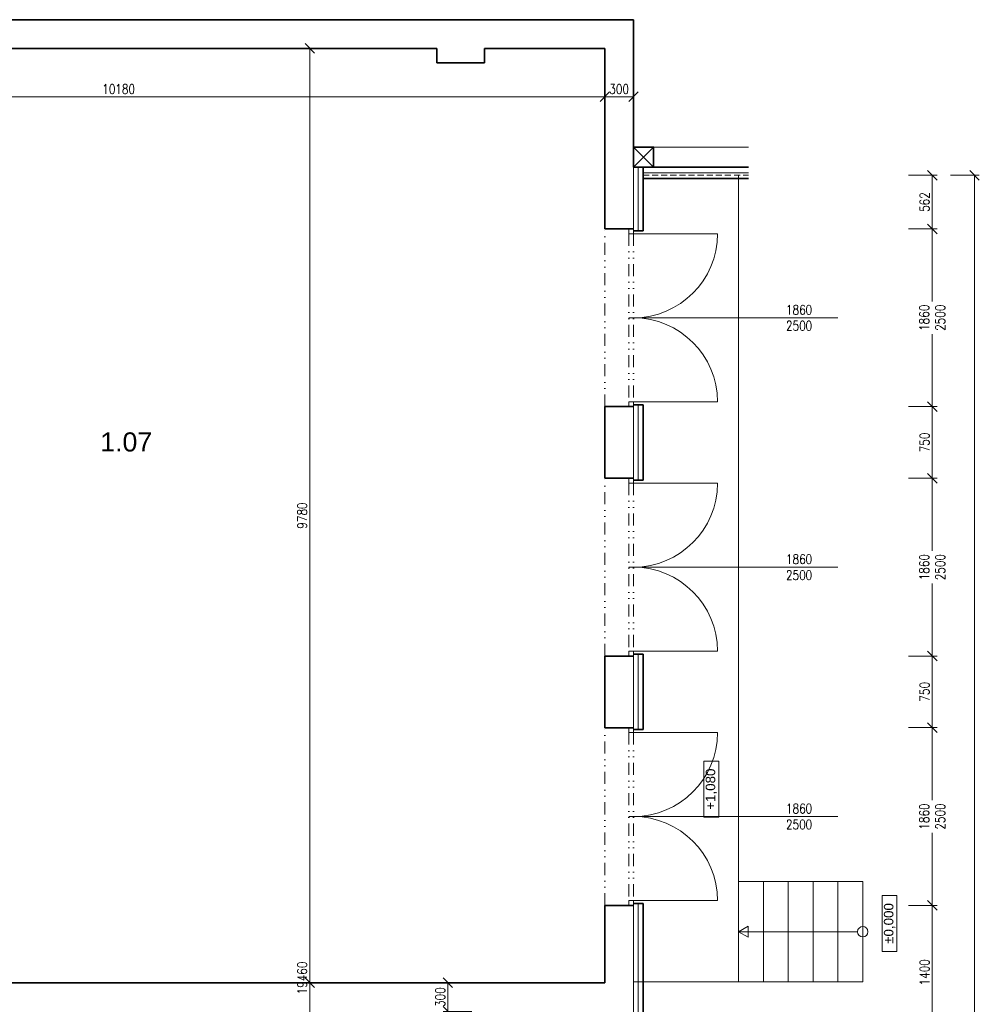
# Model space of a CAD drawing. Header units: millimetres. Extents: x -485339 to 286898, y -1189934 to 1602269.
# Tile 54 of 230: x -66150 to -56105, y -1088577 to -1078272. Entities that reach past the tile are written whole.
import ezdxf

# ---------------------------------------------------------------- set-up
doc = ezdxf.new("R2010")
doc.units = ezdxf.units.MM
doc.header["$LTSCALE"] = 10
doc.linetypes.add('DĚLICÍ2', pattern=[15.875, 6.35, -3.175, 0, -3.175, 0, -3.175])
doc.linetypes.add('ČÁRKOVANÁ2', pattern=[9.525, 6.35, -3.175])
doc.layers.get('Defpoints').update_dxf_attribs({"lineweight": 0})
for name, color, linetype, lineweight in [('N_dveře', 10, 'Continuous', 18), ('N_popis_otvory', 10, 'Continuous', 18), ('N_čáry_obrys', 10, 'Continuous', 35), ('N_čáry_obv.plášt', 212, 'Continuous', 18), ('N_čáry_obv.plášt_obrys', 212, 'Continuous', 35), ('St__otvory_dveře', 40, 'Continuous', 18), ('St_kóty', 132, 'Continuous', 18), ('St_plocha_místnosti', 250, 'Continuous', 18), ('St_sloupy_opláštění_půdorys', 25, 'Continuous', 35), ('St_čáry_nad', 250, 'DĚLICÍ2', 18), ('St_čáry_obrys', 5, 'Continuous', 35), ('St_čáry_plné', 250, 'Continuous', 18), ('St_čáry_pod', 250, 'ČÁRKOVANÁ2', 18)]:
    doc.layers.add(name, color=color, linetype=linetype, lineweight=lineweight)
doc.styles.add('1_50', font='arial.ttf', dxfattribs={"height": 100})
doc.styles.add('Andy', font='arial.ttf')
doc.styles.get("Standard").update_dxf_attribs({"font": 'simplex.shx', "width": 0.8})
doc.linetypes.add('IZOLACE', pattern='A,0.0001,-0.1,[134,ltypeshp.shx,S=0.1,R=0,X=-0.1,Y=0],-0.2,[134,ltypeshp.shx,S=0.1,R=180,X=0.1,Y=0],-0.1', length=0.4001)
doc.linetypes.add('ZIGZAG', pattern='A,0.00254,-5.08,[131,ltypeshp.shx,S=5.08,R=0,X=-5.08,Y=0],-10.16,[131,ltypeshp.shx,S=5.08,R=180,X=5.08,Y=0],-5.08', length=20.32254)
doc.dimstyles.new('stavebníM50 vnitřní', dxfattribs={"dimtxt": 100, "dimasz": 100, "dimexe": 50, "dimexo": 100, "dimgap": 30, "dimtad": 1, "dimdec": 0, "dimtxsty": 'Standard', "dimblk": 'OBLIQUE', "dimcen": 2.5, "dimclrd": 256, "dimclre": 256, "dimclrt": 256, "dimadec": 0, "dimazin": 0, "dimtfac": 1, "dimtdec": 0, "dimtmove": 2, "dimatfit": 2, "dimldrblk": 'OBLIQUE', "dimfxl": 250, "dimfxlon": 1, "dimlwd": -1, "dimlwe": -1, "dimarcsym": 0})

# ---------------------------------------------------------------- blocks, each defined once
blk = doc.blocks.new('G$C2AB4A250')
at = {"layer": 'St__otvory_dveře', "color": 0, "ltscale": 2}
for points in [[(0, 0), (50, 0), (50, 50), (0, 50)], [(1810, 0), (1860, 0), (1860, 50), (1810, 50)]]:
    blk.add_lwpolyline(points, close=True, dxfattribs=at)
at = {"layer": 'St__otvory_dveře', "color": 0, "linetype": 'DĚLICÍ2', "ltscale": 2}
for points in [[(1810, 50), (50, 50)], [(1810, 0), (50, 0)]]:
    blk.add_lwpolyline(points, dxfattribs=at)
at = {"layer": 'St__otvory_dveře', "color": 0, "ltscale": 2}
for points in [[(50, 0), (50, -880)], [(1810, 0), (1810, -880)]]:
    blk.add_lwpolyline(points, dxfattribs=at)
for centre, start, end in [((50, 0), 270, 0), ((1810, 0), 180, 270)]:
    blk.add_arc(centre, 880, start, end, dxfattribs=at)
blk = doc.blocks.new('_OBLIQUE')
at = {"color": 0, "linetype": 'ByBlock'}
blk.add_line((-0.5, -0.5), (0.5, 0.5), dxfattribs=at)
blk = doc.blocks.new('*D6338')
at = {"layer": 'Defpoints', "color": 0}
for p in [(-70205, -1078572), (-60025, -1078572), (-60025, -1079078)]:
    blk.add_point(p, dxfattribs=at)
at = {"layer": 'St_kóty'}
for p, q in [((-70205, -1078828), (-70205, -1079128)), ((-60025, -1078828), (-60025, -1079128)), ((-70205, -1079078), (-60025, -1079078))]:
    blk.add_line(p, q, dxfattribs=at)
at = {"layer": 'St_kóty', "linetype": 'ByBlock', "xscale": 100, "yscale": 100, "zscale": 100, "rotation": 180}
blk.add_blockref('_OBLIQUE', (-70205, -1079078), dxfattribs=at)
at = {"layer": 'St_kóty', "linetype": 'ByBlock', "xscale": 100, "yscale": 100, "zscale": 100}
blk.add_blockref('_OBLIQUE', (-60025, -1079078), dxfattribs=at)
at = {"layer": 'St_kóty', "insert": (-65115, -1078998), "char_height": 100, "attachment_point": 5}
blk.add_mtext('10180', dxfattribs=at)
blk = doc.blocks.new('*D6339')
at = {"layer": 'Defpoints', "color": 0}
for p in [(-59725, -1078272), (-60025, -1078572), (-59725, -1079078)]:
    blk.add_point(p, dxfattribs=at)
at = {"layer": 'St_kóty'}
for p, q in [((-60025, -1078828), (-60025, -1079128)), ((-59725, -1078828), (-59725, -1079128)), ((-60025, -1079078), (-59725, -1079078))]:
    blk.add_line(p, q, dxfattribs=at)
at = {"layer": 'St_kóty', "linetype": 'ByBlock', "xscale": 100, "yscale": 100, "zscale": 100, "rotation": 180}
blk.add_blockref('_OBLIQUE', (-60025, -1079078), dxfattribs=at)
at = {"layer": 'St_kóty', "linetype": 'ByBlock', "xscale": 100, "yscale": 100, "zscale": 100}
blk.add_blockref('_OBLIQUE', (-59725, -1079078), dxfattribs=at)
at = {"layer": 'St_kóty', "insert": (-59875, -1078998), "char_height": 100, "attachment_point": 5}
blk.add_mtext('300', dxfattribs=at)
blk = doc.blocks.new('G$C0F2906C7')
at = {"layer": 'St_sloupy_opláštění_půdorys', "ltscale": 2}
blk.add_lwpolyline([(-105, -105), (105, -105), (105, 105), (-105, 105)], close=True, dxfattribs=at)
for points in [[(-105, 105), (105, -105)], [(105, 105), (-105, -105)]]:
    blk.add_lwpolyline(points, dxfattribs=at)
blk = doc.blocks.new('*D6856')
at = {"layer": 'Defpoints', "color": 0}
for p in [(-58848, -1087542), (-56597, -1087542), (-58798, -1088942)]:
    blk.add_point(p, dxfattribs=at)
at = {"layer": 'St_kóty'}
for p, q in [((-56847, -1087542), (-56547, -1087542)), ((-56597, -1088942), (-56597, -1087542)), ((-56847, -1088942), (-56547, -1088942))]:
    blk.add_line(p, q, dxfattribs=at)
at = {"layer": 'St_kóty', "linetype": 'ByBlock', "xscale": 100, "yscale": 100, "zscale": 100}
for p, rotation in [((-56597, -1087542), 90), ((-56597, -1088942), 270)]:
    blk.add_blockref('_OBLIQUE', p, dxfattribs=dict(at, rotation=rotation))
at = {"layer": 'St_kóty', "insert": (-56677, -1088242), "char_height": 100, "attachment_point": 5, "rotation": 90}
blk.add_mtext('1400', dxfattribs=at)
blk = doc.blocks.new('*D6857')
at = {"layer": 'Defpoints', "color": 0}
for p in [(-58848, -1085682), (-56597, -1085682), (-58848, -1087542)]:
    blk.add_point(p, dxfattribs=at)
at = {"layer": 'St_kóty'}
for p, q in [((-56847, -1085682), (-56547, -1085682)), ((-56597, -1085682), (-56597, -1086441)), ((-56597, -1087542), (-56597, -1086783)), ((-56847, -1087542), (-56547, -1087542))]:
    blk.add_line(p, q, dxfattribs=at)
at = {"layer": 'St_kóty', "linetype": 'ByBlock', "xscale": 100, "yscale": 100, "zscale": 100}
for p, rotation in [((-56597, -1085682), 90), ((-56597, -1087542), 270)]:
    blk.add_blockref('_OBLIQUE', p, dxfattribs=dict(at, rotation=rotation))
at = {"layer": 'St_kóty', "insert": (-56597, -1086612), "char_height": 100, "attachment_point": 5, "rotation": 90}
blk.add_mtext('1860\\P2500', dxfattribs=at)
blk = doc.blocks.new('*D6858')
at = {"layer": 'Defpoints', "color": 0}
for p in [(-58848, -1084932), (-56597, -1084932), (-58848, -1085682)]:
    blk.add_point(p, dxfattribs=at)
at = {"layer": 'St_kóty'}
for p, q in [((-56847, -1084932), (-56547, -1084932)), ((-56597, -1085682), (-56597, -1084932)), ((-56847, -1085682), (-56547, -1085682))]:
    blk.add_line(p, q, dxfattribs=at)
at = {"layer": 'St_kóty', "linetype": 'ByBlock', "xscale": 100, "yscale": 100, "zscale": 100}
for p, rotation in [((-56597, -1084932), 90), ((-56597, -1085682), 270)]:
    blk.add_blockref('_OBLIQUE', p, dxfattribs=dict(at, rotation=rotation))
at = {"layer": 'St_kóty', "insert": (-56677, -1085307), "char_height": 100, "attachment_point": 5, "rotation": 90}
blk.add_mtext('750', dxfattribs=at)
blk = doc.blocks.new('*D6859')
at = {"layer": 'Defpoints', "color": 0}
for p in [(-58848, -1083072), (-56597, -1083072), (-58848, -1084932)]:
    blk.add_point(p, dxfattribs=at)
at = {"layer": 'St_kóty'}
for p, q in [((-56847, -1083072), (-56547, -1083072)), ((-56597, -1083072), (-56597, -1083831)), ((-56597, -1084932), (-56597, -1084173)), ((-56847, -1084932), (-56547, -1084932))]:
    blk.add_line(p, q, dxfattribs=at)
at = {"layer": 'St_kóty', "linetype": 'ByBlock', "xscale": 100, "yscale": 100, "zscale": 100}
for p, rotation in [((-56597, -1083072), 90), ((-56597, -1084932), 270)]:
    blk.add_blockref('_OBLIQUE', p, dxfattribs=dict(at, rotation=rotation))
at = {"layer": 'St_kóty', "insert": (-56597, -1084002), "char_height": 100, "attachment_point": 5, "rotation": 90}
blk.add_mtext('1860\\P2500', dxfattribs=at)
blk = doc.blocks.new('*D6860')
at = {"layer": 'Defpoints', "color": 0}
for p in [(-58848, -1082322), (-56597, -1082322), (-58848, -1083072)]:
    blk.add_point(p, dxfattribs=at)
at = {"layer": 'St_kóty'}
for p, q in [((-56847, -1082322), (-56547, -1082322)), ((-56597, -1083072), (-56597, -1082322)), ((-56847, -1083072), (-56547, -1083072))]:
    blk.add_line(p, q, dxfattribs=at)
at = {"layer": 'St_kóty', "linetype": 'ByBlock', "xscale": 100, "yscale": 100, "zscale": 100}
for p, rotation in [((-56597, -1082322), 90), ((-56597, -1083072), 270)]:
    blk.add_blockref('_OBLIQUE', p, dxfattribs=dict(at, rotation=rotation))
at = {"layer": 'St_kóty', "insert": (-56677, -1082697), "char_height": 100, "attachment_point": 5, "rotation": 90}
blk.add_mtext('750', dxfattribs=at)
blk = doc.blocks.new('*D6861')
at = {"layer": 'Defpoints', "color": 0}
for p in [(-58848, -1080462), (-56597, -1080462), (-58848, -1082322)]:
    blk.add_point(p, dxfattribs=at)
at = {"layer": 'St_kóty'}
for p, q in [((-56847, -1080462), (-56547, -1080462)), ((-56597, -1080462), (-56597, -1081221)), ((-56597, -1082322), (-56597, -1081563)), ((-56847, -1082322), (-56547, -1082322))]:
    blk.add_line(p, q, dxfattribs=at)
at = {"layer": 'St_kóty', "linetype": 'ByBlock', "xscale": 100, "yscale": 100, "zscale": 100}
for p, rotation in [((-56597, -1080462), 90), ((-56597, -1082322), 270)]:
    blk.add_blockref('_OBLIQUE', p, dxfattribs=dict(at, rotation=rotation))
at = {"layer": 'St_kóty', "insert": (-56597, -1081392), "char_height": 100, "attachment_point": 5, "rotation": 90}
blk.add_mtext('1860\\P2500', dxfattribs=at)
blk = doc.blocks.new('*D6862')
at = {"layer": 'Defpoints', "color": 0}
for p in [(-58598, -1079901), (-56597, -1079901), (-58848, -1080462)]:
    blk.add_point(p, dxfattribs=at)
at = {"layer": 'St_kóty'}
for p, q in [((-56847, -1079901), (-56547, -1079901)), ((-56597, -1080462), (-56597, -1079901)), ((-56847, -1080462), (-56547, -1080462))]:
    blk.add_line(p, q, dxfattribs=at)
at = {"layer": 'St_kóty', "linetype": 'ByBlock', "xscale": 100, "yscale": 100, "zscale": 100}
for p, rotation in [((-56597, -1079901), 90), ((-56597, -1080462), 270)]:
    blk.add_blockref('_OBLIQUE', p, dxfattribs=dict(at, rotation=rotation))
at = {"layer": 'St_kóty', "insert": (-56677, -1080181), "char_height": 100, "attachment_point": 5, "rotation": 90}
blk.add_mtext('562', dxfattribs=at)
blk = doc.blocks.new('*D6863')
at = {"layer": 'Defpoints', "color": 0}
for p in [(-59625, -1079901), (-56155, -1079901), (-59725, -1098332)]:
    blk.add_point(p, dxfattribs=at)
at = {"layer": 'St_kóty'}
for p, q in [((-56405, -1079901), (-56105, -1079901)), ((-56155, -1098332), (-56155, -1079901)), ((-56405, -1098332), (-56105, -1098332))]:
    blk.add_line(p, q, dxfattribs=at)
at = {"layer": 'St_kóty', "linetype": 'ByBlock', "xscale": 100, "yscale": 100, "zscale": 100}
for p, rotation in [((-56155, -1079901), 90), ((-56155, -1098332), 270)]:
    blk.add_blockref('_OBLIQUE', p, dxfattribs=dict(at, rotation=rotation))
at = {"layer": 'St_kóty', "insert": (-56235, -1089116), "char_height": 100, "attachment_point": 5, "rotation": 90}
blk.add_mtext('18432', dxfattribs=at)
blk = doc.blocks.new('*D6872')
at = {"layer": 'Defpoints', "color": 0}
for p in [(-61668, -1088352), (-60025, -1088352), (-60025, -1088652)]:
    blk.add_point(p, dxfattribs=at)
at = {"layer": 'St_kóty'}
for p, q in [((-61418, -1088352), (-61718, -1088352)), ((-61668, -1088652), (-61668, -1088352)), ((-61418, -1088652), (-61718, -1088652))]:
    blk.add_line(p, q, dxfattribs=at)
at = {"layer": 'St_kóty', "linetype": 'ByBlock', "xscale": 100, "yscale": 100, "zscale": 100}
for p, rotation in [((-61668, -1088352), 90), ((-61668, -1088652), 270)]:
    blk.add_blockref('_OBLIQUE', p, dxfattribs=dict(at, rotation=rotation))
at = {"layer": 'St_kóty', "insert": (-61748, -1088502), "char_height": 100, "attachment_point": 5, "rotation": 90}
blk.add_mtext('300', dxfattribs=at)
blk = doc.blocks.new('*D6873')
at = {"layer": 'Defpoints', "color": 0}
for p in [(-63113, -1078572), (-61469, -1078572), (-61469, -1088352)]:
    blk.add_point(p, dxfattribs=at)
at = {"layer": 'St_kóty'}
for p, q in [((-62863, -1078572), (-63163, -1078572)), ((-63113, -1088352), (-63113, -1078572)), ((-62863, -1088352), (-63163, -1088352))]:
    blk.add_line(p, q, dxfattribs=at)
at = {"layer": 'St_kóty', "linetype": 'ByBlock', "xscale": 100, "yscale": 100, "zscale": 100}
for p, rotation in [((-63113, -1078572), 90), ((-63113, -1088352), 270)]:
    blk.add_blockref('_OBLIQUE', p, dxfattribs=dict(at, rotation=rotation))
at = {"layer": 'St_kóty', "insert": (-63193, -1083462), "char_height": 100, "attachment_point": 5, "rotation": 90}
blk.add_mtext('9780', dxfattribs=at)
blk = doc.blocks.new('*D6881')
at = {"layer": 'Defpoints', "color": 0}
for p in [(-61469, -1078572), (-70205, -1098032), (-63113, -1098032)]:
    blk.add_point(p, dxfattribs=at)
at = {"layer": 'St_kóty'}
for p, q in [((-62863, -1078572), (-63163, -1078572)), ((-63113, -1078572), (-63113, -1098032)), ((-63363, -1098032), (-63063, -1098032))]:
    blk.add_line(p, q, dxfattribs=at)
at = {"layer": 'St_kóty', "linetype": 'ByBlock', "xscale": 100, "yscale": 100, "zscale": 100}
for p, rotation in [((-63113, -1078572), 90), ((-63113, -1098032), 270)]:
    blk.add_blockref('_OBLIQUE', p, dxfattribs=dict(at, rotation=rotation))
at = {"layer": 'St_kóty', "insert": (-63193, -1088302), "char_height": 100, "attachment_point": 5, "rotation": 90}
blk.add_mtext('19460', dxfattribs=at)

msp = doc.modelspace()

# ---------------------------------------------------------------- linework, layer by layer
at = {"layer": 'N_popis_otvory'}
for points in [[(-59774.9, -1081392.4), (-57584.3, -1081392.4)], [(-59774.9, -1084002.4), (-57584.3, -1084002.4)], [(-59774.9, -1086612.4), (-57584.3, -1086612.4)]]:
    msp.add_lwpolyline(points, dxfattribs=at)
at = {"layer": 'N_čáry_obrys', "ltscale": 2}
for p, q in [((-59624.9, -1079815.5), (-59624.9, -1080482.4)), ((-59624.9, -1082302.4), (-59624.9, -1083092.4)), ((-59624.9, -1084912.4), (-59624.9, -1085702.4)), ((-59624.9, -1088962.4), (-59624.9, -1087522.4))]:
    msp.add_line(p, q, dxfattribs=at)
at = {"layer": 'N_čáry_obrys'}
for points in [[(-59724.9, -1080482.4), (-59624.9, -1080482.4)], [(-59724.9, -1082302.4), (-59624.9, -1082302.4)], [(-59724.9, -1083092.4), (-59624.9, -1083092.4)], [(-59724.9, -1084912.4), (-59624.9, -1084912.4)], [(-59724.9, -1085702.4), (-59624.9, -1085702.4)], [(-59724.9, -1087522.4), (-59624.9, -1087522.4)]]:
    msp.add_lwpolyline(points, dxfattribs=at)
at = {"layer": 'N_čáry_obv.plášt', "linetype": 'IZOLACE', "ltscale": 10}
for p, q in [((-59674.9, -1079815.5), (-59674.9, -1080482.4)), ((-59674.9, -1082302.4), (-59674.9, -1083092.4)), ((-59674.9, -1084912.4), (-59674.9, -1085702.4)), ((-59674.9, -1088942.4), (-59674.9, -1087522.4))]:
    msp.add_line(p, q, dxfattribs=at)
at = {"layer": 'N_čáry_obv.plášt', "linetype": 'ZIGZAG'}
msp.add_lwpolyline([(-58520.1, -1079875.5), (-59624.9, -1079875.5)], dxfattribs=at)
at = {"layer": 'N_čáry_obv.plášt_obrys', "ltscale": 2}
for points in [[(-58520.1, -1079815.5), (-59514.9, -1079815.5)], [(-58520.1, -1079935.5), (-59624.9, -1079935.5)]]:
    msp.add_lwpolyline(points, dxfattribs=at)
at = {"layer": 'St_kóty'}
for points in [[(-58987.5, -1086617.3), (-58987.5, -1086034.1), (-58832.2, -1086034.1), (-58832.2, -1086617.3)], [(-57122.2, -1088023), (-57122.2, -1087439.7), (-56966.9, -1087439.7), (-56966.9, -1088023)]]:
    msp.add_lwpolyline(points, close=True, dxfattribs=at)
at = {"layer": 'St_čáry_nad', "ltscale": 2}
for points in [[(-60024.9, -1082322.4), (-60024.9, -1080462.4)], [(-60024.9, -1084932.4), (-60024.9, -1083072.4)], [(-60024.9, -1087542.4), (-60024.9, -1085682.4)]]:
    msp.add_lwpolyline(points, dxfattribs=at)
at = {"layer": 'St_čáry_obrys', "ltscale": 2}
for p, q in [((-60024.9, -1087542.4), (-60024.9, -1088352.4)), ((-59724.9, -1087542.4), (-60024.9, -1087542.4))]:
    msp.add_line(p, q, dxfattribs=at)
for points in [[(-59724.9, -1078272.4), (-70504.9, -1078272.4)], [(-61784.9, -1078572.4), (-68289.1, -1078572.4)], [(-61784.9, -1078572.4), (-61784.9, -1078722.4)], [(-60024.9, -1078572.4), (-61284.9, -1078572.4)], [(-61284.9, -1078572.4), (-61284.9, -1078722.4)], [(-60024.9, -1080462.4), (-60024.9, -1078572.4)], [(-61784.9, -1078722.4), (-61284.9, -1078722.4)], [(-60024.9, -1080462.4), (-59724.9, -1080462.4)], [(-60024.9, -1082322.4), (-59724.9, -1082322.4)], [(-60024.9, -1082322.4), (-60024.9, -1083072.4)], [(-60024.9, -1083072.4), (-59724.9, -1083072.4)], [(-60024.9, -1084932.4), (-59724.9, -1084932.4)], [(-60024.9, -1084932.4), (-60024.9, -1085682.4)], [(-60024.9, -1085682.4), (-59724.9, -1085682.4)], [(-60024.9, -1088352.4), (-70354.9, -1088352.4)]]:
    msp.add_lwpolyline(points, dxfattribs=at)
at = {"layer": 'St_čáry_obrys'}
msp.add_lwpolyline([(-59724.9, -1079605.5), (-59724.9, -1078272.4)], dxfattribs=at)
at = {"layer": 'St_čáry_plné', "ltscale": 2}
for p, q in [((-59724.9, -1087542.4), (-59724.9, -1088942.4)), ((-59724.9, -1088942.4), (-59724.9, -1087542.4))]:
    msp.add_line(p, q, dxfattribs=at)
for points in [[(-59724.9, -1080462.4), (-59724.9, -1078272.4)], [(-59724.9, -1088342.4), (-58624.9, -1088342.4), (-58624.9, -1079900.5)], [(-59724.9, -1082322.4), (-59724.9, -1083072.4)], [(-59724.9, -1084932.4), (-59724.9, -1085682.4)], [(-58624.9, -1088342.4), (-58364.9, -1088342.4), (-58364.9, -1087292.4), (-58624.9, -1087292.4)], [(-58364.9, -1088342.4), (-58104.9, -1088342.4), (-58104.9, -1087292.4), (-58364.9, -1087292.4)], [(-58104.9, -1088342.4), (-57844.9, -1088342.4), (-57844.9, -1087292.4), (-58104.9, -1087292.4)], [(-57844.9, -1088342.4), (-57584.9, -1088342.4), (-57584.9, -1087292.4), (-57844.9, -1087292.4)], [(-57584.9, -1088342.4), (-57324.9, -1088342.4), (-57324.9, -1087292.4), (-57584.9, -1087292.4)], [(-57379.5, -1087817.4), (-58624.9, -1087817.4)]]:
    msp.add_lwpolyline(points, dxfattribs=at)
at = {"layer": 'St_čáry_plné'}
msp.add_lwpolyline([(-58520.1, -1079605.5), (-59514.9, -1079605.5)], dxfattribs=at)
at = {"layer": 'St_čáry_plné', "ltscale": 2}
msp.add_lwpolyline([(-58624.9, -1087817.4), (-58523.4, -1087875.9), (-58523.4, -1087758.8)], close=True, dxfattribs=at)
msp.add_circle((-57324.9, -1087817.4), 54.6, dxfattribs=at)
at = {"layer": 'St_čáry_pod'}
msp.add_lwpolyline([(-59624.9, -1079900.5), (-58520.1, -1079900.5)], dxfattribs=at)

# ---------------------------------------------------------------- block references
at = {"layer": 'N_dveře', "ltscale": 2, "rotation": 90}
for p in [(-59724.9, -1082322.4), (-59724.9, -1084932.4), (-59724.9, -1087542.4)]:
    msp.add_blockref('G$C2AB4A250', p, dxfattribs=at)
at = {"layer": 'St_sloupy_opláštění_půdorys', "ltscale": 2, "rotation": 90}
msp.add_blockref('G$C0F2906C7', (-59619.9, -1079710.5), dxfattribs=at)

# ---------------------------------------------------------------- texts
at = {"layer": 'N_popis_otvory', "char_height": 100, "width": 1342.526, "attachment_point": 5}
for insert in [(-57990.8, -1081392.4), (-57990.8, -1084002.4), (-57990.8, -1086612.4)]:
    msp.add_mtext('1860\\P2500', dxfattribs=dict(at, insert=insert))
at = {"layer": 'St_kóty', "char_height": 100, "attachment_point": 5, "rotation": 90, "style": '1_50'}
for s, insert in [('+1,080', (-58909.8, -1086325.7)), ('%%p0,000', (-57044.6, -1087731.4))]:
    msp.add_mtext_dynamic_manual_height_columns(s, width=890.536, gutter_width=500, heights=[0], dxfattribs=dict(at, insert=insert))
at = {"layer": 'St_plocha_místnosti', "ltscale": 2, "style": 'Andy'}
msp.add_text('1.07', height=200, dxfattribs=at).set_placement((-65306.9, -1082791.6))

# ---------------------------------------------------------------- dimensions: what is measured, and where the dimension line sits
at = {"layer": 'St_kóty'}
for base, p1, p2, picture, middle in [((-59724.9, -1079077.9), (-60024.9, -1078572.4), (-59724.9, -1078272.4), '*D6339', (-59874.9, -1078997.9)), ((-60024.9, -1079077.9), (-70204.9, -1078572.4), (-60024.9, -1078572.4), '*D6338', (-65114.9, -1078997.9))]:
    dim = msp.add_linear_dim(base=base, p1=p1, p2=p2, dimstyle='stavebníM50 vnitřní', dxfattribs=at)
    dim.commit()
    dim.dimension.update_dxf_attribs({"geometry": picture, "text_midpoint": middle})
for base, p1, p2, picture, middle in [((-63112.8, -1098032.4), (-61469.5, -1078572.4), (-70204.9, -1098032.4), '*D6881', (-63192.8, -1088302.4)), ((-63112.8, -1078572.4), (-61469.5, -1088352.4), (-61469.5, -1078572.4), '*D6873', (-63192.8, -1083462.4)), ((-56154.5, -1079900.5), (-59724.9, -1098332.4), (-59624.9, -1079900.5), '*D6863', (-56234.5, -1089116.4)), ((-56597.4, -1079900.5), (-58848.5, -1080462.4), (-58598.5, -1079900.5), '*D6862', (-56677.4, -1080181.4)), ((-56597.4, -1082322.4), (-58848.5, -1083072.4), (-58848.5, -1082322.4), '*D6860', (-56677.4, -1082697.4)), ((-56597.4, -1084932.4), (-58848.5, -1085682.4), (-58848.5, -1084932.4), '*D6858', (-56677.4, -1085307.4)), ((-56597.4, -1087542.4), (-58798.5, -1088942.4), (-58848.5, -1087542.4), '*D6856', (-56677.4, -1088242.4)), ((-61668.2, -1088352.4), (-60024.9, -1088652.4), (-60024.9, -1088352.4), '*D6872', (-61748.2, -1088502.4))]:
    dim = msp.add_linear_dim(base=base, p1=p1, p2=p2, angle=90, dimstyle='stavebníM50 vnitřní', dxfattribs=at)
    dim.commit()
    dim.dimension.update_dxf_attribs({"geometry": picture, "text_midpoint": middle})
for base, p1, p2, picture, middle in [((-56597.4, -1080462.4), (-58848.5, -1082322.4), (-58848.5, -1080462.4), '*D6861', (-56597.4, -1081392.4)), ((-56597.4, -1083072.4), (-58848.5, -1084932.4), (-58848.5, -1083072.4), '*D6859', (-56597.4, -1084002.4)), ((-56597.4, -1085682.4), (-58848.5, -1087542.4), (-58848.5, -1085682.4), '*D6857', (-56597.4, -1086612.4))]:
    dim = msp.add_linear_dim(base=base, p1=p1, p2=p2, angle=90, text='<>\\P2500', dimstyle='stavebníM50 vnitřní', override={"dimtxsty": 'Standard'}, dxfattribs=at)
    dim.commit()
    dim.dimension.update_dxf_attribs({"geometry": picture, "text_midpoint": middle, "dimtype": 160})

doc.saveas('drawing.dxf')
